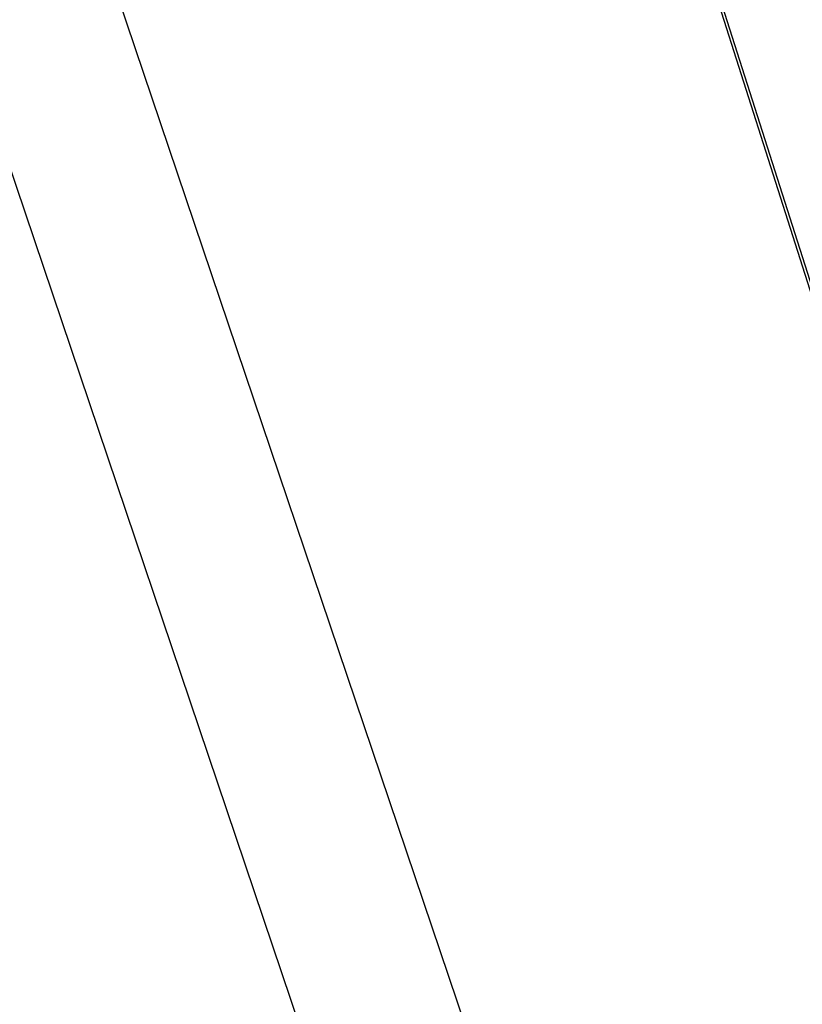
# Model space of a CAD drawing. Extents: x 1 to 133, y -67 to 66.
# Tile 201 of 256: x 24.4377 to 24.4995, y -14.2452 to -14.1675. Entities that reach past the tile are written whole.
import ezdxf

# ---------------------------------------------------------------- set-up
doc = ezdxf.new("R2010")
doc.units = 0
doc.header["$LTSCALE"] = 25.4
doc.layers.get('0').update_dxf_attribs({"color": 13, "linetype": 'CONTINUOUS'})

# ---------------------------------------------------------------- blocks, each defined once
blk = doc.blocks.new('MEKONG-4698_STL')
at = {"color": 250}
for p, q in [((23.620611, -11.428568, 1010.854736), (25.126122, -16.152357, 1010.854065)), ((23.620611, -11.428568, 1010.854736), (25.126122, -16.152357, 1010.854065)), ((25.126122, -16.153057, 1015.554016), (23.620611, -11.429268, 1015.554749)), ((25.126122, -16.153057, 1015.554016), (23.620611, -11.429268, 1015.554749)), ((24.857561, -15.385587, 725.995728), (24.259911, -13.616317, 727.362427)), ((24.857561, -15.385587, 725.995728), (24.259911, -13.616317, 727.362427)), ((24.259911, -13.655087, 987.546387), (24.858725, -15.427994, 988.914734)), ((24.259911, -13.655087, 987.546387), (24.858725, -15.427994, 988.914734))]:
    blk.add_line(p, q, dxfattribs=at)

msp = doc.modelspace()

# ---------------------------------------------------------------- block references
at = {"color": 0}
msp.add_blockref('MEKONG-4698_STL', (0, 0), dxfattribs=at)

doc.saveas('drawing.dxf')
